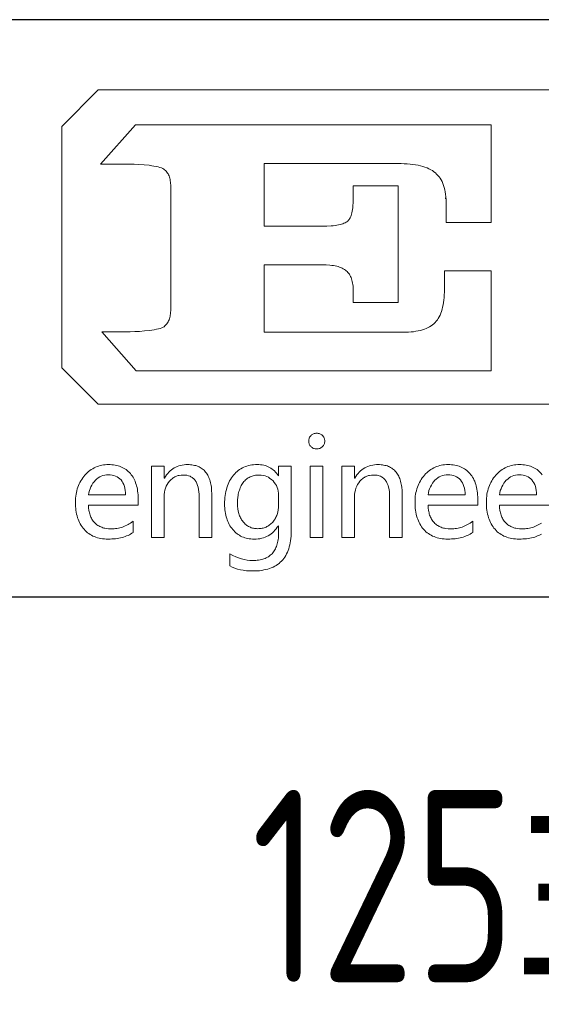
# Model space of a CAD drawing. Header units: millimetres. Extents: x -33 to 494, y -6 to 365.
# Tile 5 of 8: x 423 to 440, y 24 to 56. Entities that reach past the tile are written whole.
import ezdxf
from ezdxf.enums import TextEntityAlignment as Align

# ---------------------------------------------------------------- set-up
doc = ezdxf.new("R2010")
doc.units = ezdxf.units.MM
doc.header["$LTSCALE"] = 12.5
for name, color, linetype in [('1轮廓实线层', 7, 'Continuous'), ('6文字层', 3, 'Continuous'), ('图层 1', 7, 'Continuous'), ('图框层', 7, 'Continuous')]:
    doc.layers.add(name, color=color, linetype=linetype)
doc.styles.add('PC_TEXTSTYLE', font='isocp.shx', dxfattribs={"width": 0.8, "bigfont": 'hzfs.shx'})

# ---------------------------------------------------------------- blocks, each defined once
blk = doc.blocks.new('PC_TITLE_BLOCK')
for q in [(-40.396, 40.365), (-40.394, 40.343)]:
    blk.add_line((-40.396, 40.343), q)
at = {"layer": '1轮廓实线层'}
for p, q in [((0, 45), (-180, 45)), ((-60, 30), (0, 30))]:
    blk.add_line(p, q, dxfattribs=at)
at = {"layer": '图层 1', "lineweight": 0}
for p, q in [((-50.392, 42.226), (-49.444, 43.174)), ((-49.444, 43.174), (-32.306, 43.174)), ((-49.444, 43.174), (-49.444, 43.174)), ((-49.383, 41.246), (-48.472, 42.263)), ((-48.472, 42.263), (-45.127, 42.263)), ((-45.127, 42.263), (-39.218, 42.263)), ((-39.218, 42.263), (-39.218, 40.998)), ((-50.392, 35.95), (-50.392, 42.226)), ((-48.628, 41.246), (-49.383, 41.246)), ((-48.512, 41.244), (-48.628, 41.246)), ((-48.383, 41.239), (-48.512, 41.244)), ((-48.248, 41.228), (-48.383, 41.239)), ((-48.116, 41.215), (-48.248, 41.228)), ((-48.052, 41.204), (-48.116, 41.215)), ((-41.65, 41.262), (-45.127, 41.262)), ((-45.127, 41.262), (-45.127, 39.631)), ((-41.565, 41.26), (-41.65, 41.262)), ((-41.483, 41.257), (-41.565, 41.26)), ((-41.404, 41.252), (-41.483, 41.257)), ((-41.328, 41.246), (-41.404, 41.252)), ((-41.256, 41.239), (-41.328, 41.246)), ((-41.188, 41.228), (-41.256, 41.239)), ((-41.122, 41.215), (-41.188, 41.228)), ((-41.058, 41.202), (-41.122, 41.215)), ((-47.994, 41.196), (-48.052, 41.204)), ((-47.936, 41.186), (-47.994, 41.196)), ((-47.884, 41.173), (-47.936, 41.186)), ((-47.839, 41.159), (-47.884, 41.173)), ((-47.796, 41.146), (-47.839, 41.159)), ((-47.762, 41.133), (-47.796, 41.146)), ((-47.736, 41.114), (-47.762, 41.133)), ((-47.715, 41.099), (-47.736, 41.114)), ((-47.693, 41.08), (-47.715, 41.099)), ((-47.675, 41.059), (-47.693, 41.08)), ((-47.656, 41.038), (-47.675, 41.059)), ((-47.641, 41.014), (-47.656, 41.038)), ((-47.625, 40.99), (-47.641, 41.014)), ((-47.612, 40.964), (-47.625, 40.99)), ((-47.601, 40.938), (-47.612, 40.964)), ((-40.998, 41.186), (-41.058, 41.202)), ((-40.942, 41.167), (-40.998, 41.186)), ((-40.889, 41.146), (-40.942, 41.167)), ((-40.839, 41.125), (-40.889, 41.146)), ((-40.792, 41.101), (-40.839, 41.125)), ((-40.749, 41.077), (-40.792, 41.101)), ((-40.71, 41.048), (-40.749, 41.077)), ((-40.67, 41.019), (-40.71, 41.048)), ((-40.638, 40.988), (-40.67, 41.019)), ((-40.604, 40.953), (-40.638, 40.988)), ((-40.575, 40.916), (-40.604, 40.953)), ((-39.218, 40.998), (-39.218, 39.728)), ((-47.59, 40.908), (-47.601, 40.938)), ((-47.58, 40.879), (-47.59, 40.908)), ((-47.572, 40.848), (-47.58, 40.879)), ((-47.567, 40.813), (-47.572, 40.848)), ((-47.561, 40.779), (-47.567, 40.813)), ((-47.559, 40.742), (-47.561, 40.779)), ((-47.556, 40.705), (-47.559, 40.742)), ((-47.556, 40.666), (-47.556, 40.705)), ((-40.549, 40.877), (-40.575, 40.916)), ((-40.522, 40.835), (-40.549, 40.877)), ((-40.498, 40.79), (-40.522, 40.835)), ((-40.477, 40.742), (-40.498, 40.79)), ((-40.459, 40.692), (-40.477, 40.742)), ((-47.556, 37.471), (-47.556, 40.666)), ((-42.806, 40.367), (-42.806, 40.681)), ((-42.806, 40.681), (-41.637, 40.681)), ((-41.637, 40.681), (-41.637, 39.163)), ((-40.443, 40.639), (-40.459, 40.692)), ((-40.427, 40.581), (-40.443, 40.639)), ((-40.417, 40.523), (-40.427, 40.581)), ((-40.406, 40.462), (-40.417, 40.523)), ((-40.398, 40.396), (-40.406, 40.462)), ((-42.817, 40.153), (-42.809, 40.256)), ((-42.809, 40.256), (-42.806, 40.367)), ((-40.393, 40.33), (-40.398, 40.396)), ((-40.39, 40.262), (-40.393, 40.33)), ((-40.388, 40.188), (-40.39, 40.262)), ((-40.388, 39.728), (-40.388, 40.188)), ((-42.864, 39.913), (-42.854, 39.945)), ((-42.854, 39.945), (-42.843, 39.982)), ((-42.843, 39.982), (-42.835, 40.021)), ((-42.835, 40.021), (-42.827, 40.064)), ((-42.827, 40.064), (-42.822, 40.106)), ((-42.822, 40.106), (-42.817, 40.153)), ((-43.152, 39.673), (-43.112, 39.683)), ((-43.112, 39.683), (-43.081, 39.694)), ((-43.081, 39.694), (-43.049, 39.707)), ((-43.049, 39.707), (-43.02, 39.72)), ((-43.02, 39.72), (-42.994, 39.734)), ((-42.994, 39.734), (-42.972, 39.747)), ((-42.972, 39.747), (-42.951, 39.765)), ((-42.951, 39.765), (-42.936, 39.781)), ((-42.936, 39.781), (-42.917, 39.802)), ((-42.917, 39.802), (-42.904, 39.826)), ((-42.904, 39.826), (-42.888, 39.852)), ((-42.888, 39.852), (-42.875, 39.881)), ((-42.875, 39.881), (-42.864, 39.913)), ((-39.218, 39.728), (-40.388, 39.728)), ((-45.127, 39.631), (-43.617, 39.631)), ((-43.617, 39.631), (-43.493, 39.633)), ((-43.493, 39.633), (-43.382, 39.638)), ((-43.382, 39.638), (-43.329, 39.644)), ((-43.329, 39.644), (-43.281, 39.649)), ((-43.281, 39.649), (-43.234, 39.657)), ((-43.234, 39.657), (-43.192, 39.665)), ((-43.192, 39.665), (-43.152, 39.673)), ((-41.637, 39.163), (-41.637, 37.645)), ((-43.617, 38.627), (-45.127, 38.627)), ((-45.127, 38.627), (-45.127, 36.874)), ((-43.511, 38.625), (-43.617, 38.627)), ((-43.413, 38.619), (-43.511, 38.625)), ((-43.366, 38.614), (-43.413, 38.619)), ((-43.321, 38.606), (-43.366, 38.614)), ((-43.279, 38.598), (-43.321, 38.606)), ((-43.239, 38.59), (-43.279, 38.598)), ((-43.2, 38.58), (-43.239, 38.59)), ((-43.165, 38.566), (-43.2, 38.58)), ((-43.131, 38.556), (-43.165, 38.566)), ((-43.099, 38.54), (-43.131, 38.556)), ((-43.068, 38.527), (-43.099, 38.54)), ((-43.038, 38.508), (-43.068, 38.527)), ((-43.012, 38.493), (-43.038, 38.508)), ((-42.988, 38.474), (-43.012, 38.493)), ((-42.967, 38.453), (-42.988, 38.474)), ((-42.946, 38.432), (-42.967, 38.453)), ((-42.928, 38.408), (-42.946, 38.432)), ((-42.909, 38.382), (-42.928, 38.408)), ((-40.435, 37.994), (-40.435, 38.474)), ((-40.435, 38.474), (-39.218, 38.474)), ((-39.218, 38.474), (-39.218, 37.175)), ((-42.893, 38.355), (-42.909, 38.382)), ((-42.877, 38.326), (-42.893, 38.355)), ((-42.864, 38.295), (-42.877, 38.326)), ((-42.854, 38.263), (-42.864, 38.295)), ((-42.843, 38.229), (-42.854, 38.263)), ((-42.833, 38.194), (-42.843, 38.229)), ((-42.825, 38.155), (-42.833, 38.194)), ((-42.819, 38.115), (-42.825, 38.155)), ((-42.814, 38.075), (-42.819, 38.115)), ((-42.809, 38.031), (-42.814, 38.075)), ((-42.809, 37.986), (-42.809, 38.031)), ((-42.806, 37.941), (-42.809, 37.986)), ((-42.806, 37.645), (-42.806, 37.941)), ((-40.44, 37.846), (-40.438, 37.92)), ((-40.438, 37.92), (-40.435, 37.994)), ((-41.637, 37.645), (-42.806, 37.645)), ((-40.469, 37.584), (-40.459, 37.645)), ((-40.459, 37.645), (-40.451, 37.711)), ((-40.451, 37.711), (-40.446, 37.777)), ((-40.446, 37.777), (-40.44, 37.846)), ((-47.561, 37.357), (-47.559, 37.394)), ((-47.559, 37.394), (-47.556, 37.431)), ((-47.556, 37.431), (-47.556, 37.471)), ((-40.53, 37.368), (-40.512, 37.418)), ((-40.512, 37.418), (-40.496, 37.471)), ((-40.496, 37.471), (-40.483, 37.526)), ((-40.483, 37.526), (-40.469, 37.584)), ((-47.654, 37.098), (-47.638, 37.12)), ((-47.638, 37.12), (-47.625, 37.146)), ((-47.625, 37.146), (-47.612, 37.172)), ((-47.612, 37.172), (-47.598, 37.199)), ((-47.598, 37.199), (-47.588, 37.228)), ((-47.588, 37.228), (-47.58, 37.257)), ((-47.58, 37.257), (-47.572, 37.289)), ((-47.572, 37.289), (-47.567, 37.323)), ((-47.567, 37.323), (-47.561, 37.357)), ((-40.71, 37.096), (-40.678, 37.127)), ((-40.678, 37.127), (-40.649, 37.162)), ((-40.649, 37.162), (-40.62, 37.196)), ((-40.62, 37.196), (-40.596, 37.236)), ((-40.596, 37.236), (-40.572, 37.278)), ((-40.572, 37.278), (-40.551, 37.32)), ((-40.551, 37.32), (-40.53, 37.368)), ((-39.218, 37.175), (-39.218, 35.871)), ((-48.454, 35.871), (-49.349, 36.89)), ((-49.349, 36.89), (-48.61, 36.89)), ((-48.61, 36.89), (-48.493, 36.893)), ((-48.493, 36.893), (-48.367, 36.898)), ((-48.367, 36.898), (-48.237, 36.908)), ((-48.237, 36.908), (-48.108, 36.922)), ((-48.108, 36.922), (-48.045, 36.929)), ((-48.045, 36.929), (-47.984, 36.94)), ((-47.984, 36.94), (-47.928, 36.951)), ((-47.928, 36.951), (-47.878, 36.964)), ((-47.878, 36.964), (-47.831, 36.974)), ((-47.831, 36.974), (-47.791, 36.99)), ((-47.791, 36.99), (-47.757, 37.003)), ((-47.757, 37.003), (-47.73, 37.019)), ((-47.73, 37.019), (-47.709, 37.038)), ((-47.709, 37.038), (-47.691, 37.056)), ((-47.691, 37.056), (-47.672, 37.077)), ((-47.672, 37.077), (-47.654, 37.098)), ((-45.127, 36.874), (-41.515, 36.874)), ((-41.515, 36.874), (-41.441, 36.877)), ((-41.441, 36.877), (-41.372, 36.879)), ((-41.372, 36.879), (-41.304, 36.885)), ((-41.304, 36.885), (-41.238, 36.89)), ((-41.238, 36.89), (-41.177, 36.9)), ((-41.177, 36.9), (-41.116, 36.911)), ((-41.116, 36.911), (-41.061, 36.924)), ((-41.061, 36.924), (-41.008, 36.937)), ((-41.008, 36.937), (-40.955, 36.956)), ((-40.955, 36.956), (-40.908, 36.974)), ((-40.908, 36.974), (-40.863, 36.995)), ((-40.863, 36.995), (-40.821, 37.017)), ((-40.821, 37.017), (-40.781, 37.043)), ((-40.781, 37.043), (-40.744, 37.069)), ((-40.744, 37.069), (-40.71, 37.096)), ((-49.444, 35.002), (-50.392, 35.95)), ((-39.218, 35.871), (-48.454, 35.871)), ((-48.454, 35.871), (-48.454, 35.871)), ((-9.094, 35.002), (-49.444, 35.002))]:
    blk.add_line(p, q, dxfattribs=at)
for points in [[(-43.965, 34.046), (-43.965, 34.067), (-43.963, 34.086), (-43.957, 34.107), (-43.952, 34.125), (-43.942, 34.144), (-43.934, 34.16), (-43.92, 34.176), (-43.907, 34.191), (-43.891, 34.205), (-43.876, 34.218), (-43.857, 34.228), (-43.841, 34.236), (-43.823, 34.242), (-43.802, 34.247), (-43.78, 34.25), (-43.759, 34.25), (-43.738, 34.25), (-43.717, 34.247), (-43.699, 34.242), (-43.677, 34.236), (-43.659, 34.228), (-43.643, 34.218), (-43.625, 34.205), (-43.611, 34.191), (-43.596, 34.178), (-43.582, 34.16), (-43.572, 34.144), (-43.564, 34.125), (-43.559, 34.107), (-43.553, 34.089), (-43.551, 34.067), (-43.548, 34.046), (-43.551, 34.023), (-43.553, 34.004), (-43.559, 33.983), (-43.564, 33.964), (-43.572, 33.948), (-43.582, 33.93), (-43.596, 33.914), (-43.611, 33.901), (-43.625, 33.885), (-43.643, 33.875), (-43.659, 33.864), (-43.677, 33.856), (-43.699, 33.851), (-43.717, 33.846), (-43.738, 33.843), (-43.759, 33.843), (-43.78, 33.843), (-43.802, 33.846), (-43.823, 33.851), (-43.841, 33.856), (-43.86, 33.864), (-43.876, 33.875), (-43.891, 33.885), (-43.907, 33.901), (-43.92, 33.914), (-43.934, 33.93), (-43.944, 33.948), (-43.952, 33.964), (-43.957, 33.983), (-43.963, 34.004), (-43.965, 34.023), (-43.965, 34.046), (-43.965, 34.046)], [(-48.404, 32.383), (-49.7, 32.383), (-49.695, 32.312), (-49.687, 32.243), (-49.679, 32.211), (-49.671, 32.18), (-49.663, 32.151), (-49.655, 32.121), (-49.645, 32.092), (-49.631, 32.066), (-49.618, 32.04), (-49.605, 32.013), (-49.589, 31.989), (-49.573, 31.968), (-49.555, 31.944), (-49.536, 31.926), (-49.518, 31.905), (-49.497, 31.886), (-49.476, 31.871), (-49.452, 31.855), (-49.428, 31.839), (-49.404, 31.826), (-49.378, 31.815), (-49.352, 31.805), (-49.325, 31.794), (-49.296, 31.786), (-49.267, 31.781), (-49.238, 31.773), (-49.175, 31.768), (-49.106, 31.765), (-49.069, 31.765), (-49.029, 31.768), (-48.992, 31.77), (-48.955, 31.776), (-48.916, 31.784), (-48.882, 31.791), (-48.845, 31.802), (-48.808, 31.812), (-48.773, 31.826), (-48.739, 31.842), (-48.702, 31.857), (-48.668, 31.876), (-48.636, 31.894), (-48.602, 31.916), (-48.567, 31.939), (-48.536, 31.963), (-48.536, 31.67), (-48.567, 31.649), (-48.599, 31.63), (-48.633, 31.612), (-48.668, 31.593), (-48.705, 31.58), (-48.742, 31.564), (-48.781, 31.551), (-48.821, 31.541), (-48.86, 31.53), (-48.903, 31.522), (-48.948, 31.514), (-48.992, 31.509), (-49.037, 31.503), (-49.085, 31.501), (-49.135, 31.498), (-49.183, 31.498), (-49.233, 31.498), (-49.28, 31.501), (-49.328, 31.506), (-49.373, 31.514), (-49.418, 31.522), (-49.46, 31.533), (-49.502, 31.546), (-49.542, 31.562), (-49.579, 31.578), (-49.616, 31.596), (-49.653, 31.617), (-49.687, 31.641), (-49.719, 31.665), (-49.75, 31.691), (-49.782, 31.72), (-49.811, 31.752), (-49.837, 31.784), (-49.864, 31.818), (-49.888, 31.855), (-49.909, 31.892), (-49.93, 31.931), (-49.948, 31.971), (-49.964, 32.013), (-49.98, 32.055), (-49.993, 32.1), (-50.004, 32.148), (-50.014, 32.195), (-50.022, 32.246), (-50.027, 32.296), (-50.033, 32.348), (-50.035, 32.401), (-50.035, 32.457), (-50.035, 32.51), (-50.033, 32.562), (-50.027, 32.613), (-50.02, 32.663), (-50.012, 32.71), (-50.001, 32.755), (-49.988, 32.803), (-49.975, 32.845), (-49.956, 32.89), (-49.94, 32.932), (-49.919, 32.972), (-49.895, 33.011), (-49.872, 33.051), (-49.845, 33.088), (-49.819, 33.125), (-49.79, 33.159), (-49.758, 33.193), (-49.726, 33.225), (-49.692, 33.254), (-49.658, 33.281), (-49.624, 33.304), (-49.587, 33.328), (-49.55, 33.349), (-49.513, 33.368), (-49.473, 33.384), (-49.433, 33.397), (-49.394, 33.407), (-49.352, 33.418), (-49.309, 33.426), (-49.264, 33.431), (-49.219, 33.434), (-49.175, 33.436), (-49.13, 33.434), (-49.087, 33.431), (-49.045, 33.426), (-49.003, 33.42), (-48.963, 33.413), (-48.924, 33.402), (-48.887, 33.391), (-48.852, 33.378), (-48.816, 33.362), (-48.784, 33.344), (-48.75, 33.325), (-48.72, 33.304), (-48.689, 33.281), (-48.662, 33.257), (-48.633, 33.23), (-48.607, 33.201), (-48.583, 33.172), (-48.559, 33.141), (-48.538, 33.109), (-48.52, 33.075), (-48.501, 33.038), (-48.483, 33.001), (-48.47, 32.961), (-48.454, 32.921), (-48.443, 32.879), (-48.433, 32.837), (-48.425, 32.792), (-48.417, 32.747), (-48.412, 32.7), (-48.406, 32.652), (-48.404, 32.599), (-48.404, 32.549), (-48.404, 32.383), (-48.404, 32.383)], [(-46.489, 31.541), (-46.817, 31.541), (-46.817, 32.594), (-46.817, 32.663), (-46.822, 32.729), (-46.83, 32.787), (-46.843, 32.845), (-46.856, 32.895), (-46.875, 32.943), (-46.896, 32.985), (-46.92, 33.022), (-46.933, 33.04), (-46.949, 33.056), (-46.962, 33.069), (-46.978, 33.085), (-46.996, 33.098), (-47.012, 33.109), (-47.031, 33.119), (-47.052, 33.13), (-47.091, 33.143), (-47.136, 33.156), (-47.184, 33.162), (-47.234, 33.164), (-47.287, 33.162), (-47.337, 33.154), (-47.361, 33.148), (-47.385, 33.143), (-47.408, 33.133), (-47.429, 33.125), (-47.451, 33.114), (-47.472, 33.101), (-47.493, 33.088), (-47.514, 33.075), (-47.551, 33.04), (-47.588, 33.003), (-47.619, 32.964), (-47.649, 32.919), (-47.672, 32.871), (-47.691, 32.821), (-47.707, 32.771), (-47.717, 32.716), (-47.725, 32.657), (-47.728, 32.597), (-47.728, 31.541), (-48.055, 31.541), (-48.055, 33.391), (-47.728, 33.391), (-47.728, 33.085), (-47.72, 33.085), (-47.693, 33.127), (-47.664, 33.167), (-47.635, 33.204), (-47.604, 33.238), (-47.572, 33.27), (-47.538, 33.299), (-47.501, 33.325), (-47.464, 33.349), (-47.424, 33.368), (-47.385, 33.386), (-47.342, 33.402), (-47.3, 33.413), (-47.255, 33.423), (-47.21, 33.431), (-47.163, 33.434), (-47.113, 33.436), (-47.076, 33.434), (-47.039, 33.431), (-47.004, 33.428), (-46.97, 33.423), (-46.936, 33.415), (-46.904, 33.407), (-46.875, 33.399), (-46.843, 33.386), (-46.817, 33.373), (-46.788, 33.36), (-46.761, 33.344), (-46.738, 33.325), (-46.714, 33.307), (-46.69, 33.286), (-46.669, 33.265), (-46.648, 33.241), (-46.629, 33.214), (-46.611, 33.188), (-46.595, 33.162), (-46.579, 33.133), (-46.566, 33.101), (-46.553, 33.069), (-46.54, 33.035), (-46.529, 33.001), (-46.521, 32.964), (-46.513, 32.927), (-46.505, 32.887), (-46.5, 32.848), (-46.492, 32.763), (-46.489, 32.673), (-46.489, 31.541), (-46.489, 31.541)], [(-44.425, 31.696), (-44.425, 31.633), (-44.427, 31.572), (-44.433, 31.512), (-44.441, 31.456), (-44.448, 31.401), (-44.459, 31.348), (-44.472, 31.295), (-44.485, 31.247), (-44.504, 31.2), (-44.522, 31.155), (-44.541, 31.113), (-44.565, 31.071), (-44.588, 31.031), (-44.615, 30.994), (-44.644, 30.96), (-44.673, 30.925), (-44.705, 30.894), (-44.739, 30.865), (-44.776, 30.838), (-44.813, 30.815), (-44.852, 30.791), (-44.895, 30.77), (-44.94, 30.751), (-44.984, 30.733), (-45.032, 30.719), (-45.082, 30.706), (-45.135, 30.696), (-45.188, 30.685), (-45.243, 30.677), (-45.301, 30.674), (-45.359, 30.669), (-45.42, 30.669), (-45.507, 30.672), (-45.589, 30.677), (-45.668, 30.688), (-45.742, 30.701), (-45.816, 30.719), (-45.887, 30.741), (-45.956, 30.767), (-46.019, 30.799), (-46.019, 31.115), (-45.943, 31.073), (-45.866, 31.039), (-45.792, 31.01), (-45.716, 30.986), (-45.645, 30.965), (-45.571, 30.952), (-45.499, 30.944), (-45.425, 30.941), (-45.386, 30.941), (-45.346, 30.944), (-45.307, 30.949), (-45.27, 30.952), (-45.233, 30.96), (-45.198, 30.968), (-45.164, 30.975), (-45.132, 30.986), (-45.101, 30.997), (-45.072, 31.01), (-45.043, 31.026), (-45.016, 31.041), (-44.99, 31.06), (-44.966, 31.079), (-44.942, 31.097), (-44.921, 31.118), (-44.9, 31.142), (-44.881, 31.166), (-44.863, 31.192), (-44.847, 31.218), (-44.831, 31.247), (-44.818, 31.277), (-44.805, 31.308), (-44.794, 31.34), (-44.784, 31.374), (-44.776, 31.411), (-44.768, 31.446), (-44.763, 31.485), (-44.757, 31.525), (-44.755, 31.564), (-44.752, 31.607), (-44.752, 31.652), (-44.752, 31.847), (-44.757, 31.847), (-44.786, 31.805), (-44.815, 31.765), (-44.845, 31.728), (-44.876, 31.694), (-44.911, 31.662), (-44.945, 31.633), (-44.982, 31.609), (-45.021, 31.586), (-45.061, 31.564), (-45.103, 31.546), (-45.145, 31.533), (-45.19, 31.52), (-45.238, 31.509), (-45.285, 31.503), (-45.336, 31.498), (-45.388, 31.498), (-45.431, 31.498), (-45.473, 31.501), (-45.512, 31.506), (-45.552, 31.514), (-45.592, 31.522), (-45.629, 31.533), (-45.666, 31.546), (-45.703, 31.559), (-45.737, 31.578), (-45.769, 31.596), (-45.8, 31.614), (-45.832, 31.638), (-45.861, 31.662), (-45.89, 31.688), (-45.919, 31.718), (-45.945, 31.746), (-45.969, 31.778), (-45.993, 31.812), (-46.017, 31.847), (-46.038, 31.881), (-46.056, 31.918), (-46.072, 31.958), (-46.088, 31.997), (-46.101, 32.037), (-46.114, 32.079), (-46.125, 32.121), (-46.133, 32.166), (-46.141, 32.211), (-46.146, 32.259), (-46.151, 32.309), (-46.154, 32.356), (-46.154, 32.409), (-46.154, 32.467), (-46.151, 32.523), (-46.146, 32.578), (-46.141, 32.634), (-46.133, 32.684), (-46.122, 32.737), (-46.109, 32.784), (-46.096, 32.832), (-46.08, 32.879), (-46.064, 32.924), (-46.046, 32.966), (-46.025, 33.009), (-46.001, 33.048), (-45.977, 33.088), (-45.951, 33.125), (-45.924, 33.159), (-45.893, 33.193), (-45.864, 33.225), (-45.832, 33.254), (-45.798, 33.281), (-45.763, 33.304), (-45.729, 33.328), (-45.692, 33.349), (-45.655, 33.365), (-45.615, 33.384), (-45.573, 33.397), (-45.534, 33.407), (-45.491, 33.418), (-45.446, 33.426), (-45.402, 33.431), (-45.354, 33.434), (-45.307, 33.436), (-45.262, 33.434), (-45.219, 33.431), (-45.175, 33.426), (-45.135, 33.418), (-45.095, 33.407), (-45.056, 33.394), (-45.021, 33.378), (-44.984, 33.362), (-44.953, 33.341), (-44.921, 33.32), (-44.889, 33.296), (-44.86, 33.27), (-44.831, 33.241), (-44.808, 33.209), (-44.781, 33.178), (-44.757, 33.141), (-44.752, 33.141), (-44.752, 33.391), (-44.425, 33.391), (-44.425, 31.696), (-44.425, 31.696)], [(-43.928, 31.541), (-43.928, 33.391), (-43.598, 33.391), (-43.598, 31.541), (-43.928, 31.541), (-43.928, 31.541)], [(-41.536, 31.541), (-41.864, 31.541), (-41.864, 32.594), (-41.864, 32.663), (-41.869, 32.729), (-41.877, 32.787), (-41.887, 32.845), (-41.903, 32.895), (-41.922, 32.943), (-41.943, 32.985), (-41.967, 33.022), (-41.98, 33.04), (-41.996, 33.056), (-42.009, 33.069), (-42.025, 33.085), (-42.043, 33.098), (-42.059, 33.109), (-42.077, 33.119), (-42.096, 33.13), (-42.138, 33.143), (-42.183, 33.156), (-42.228, 33.162), (-42.281, 33.164), (-42.334, 33.162), (-42.384, 33.154), (-42.407, 33.148), (-42.431, 33.143), (-42.452, 33.133), (-42.476, 33.125), (-42.497, 33.114), (-42.518, 33.101), (-42.539, 33.088), (-42.561, 33.075), (-42.598, 33.04), (-42.635, 33.003), (-42.666, 32.964), (-42.695, 32.919), (-42.719, 32.871), (-42.738, 32.821), (-42.753, 32.771), (-42.764, 32.716), (-42.772, 32.657), (-42.772, 32.597), (-42.772, 31.541), (-43.102, 31.541), (-43.102, 33.391), (-42.772, 33.391), (-42.772, 33.085), (-42.767, 33.085), (-42.74, 33.127), (-42.711, 33.167), (-42.682, 33.204), (-42.65, 33.238), (-42.616, 33.27), (-42.582, 33.299), (-42.547, 33.325), (-42.51, 33.349), (-42.471, 33.368), (-42.431, 33.386), (-42.389, 33.402), (-42.347, 33.413), (-42.302, 33.423), (-42.257, 33.431), (-42.207, 33.434), (-42.159, 33.436), (-42.122, 33.434), (-42.085, 33.431), (-42.051, 33.428), (-42.017, 33.423), (-41.982, 33.415), (-41.951, 33.407), (-41.919, 33.399), (-41.89, 33.386), (-41.864, 33.373), (-41.835, 33.36), (-41.808, 33.344), (-41.784, 33.325), (-41.761, 33.307), (-41.737, 33.286), (-41.716, 33.265), (-41.695, 33.241), (-41.676, 33.214), (-41.658, 33.188), (-41.642, 33.162), (-41.626, 33.133), (-41.61, 33.101), (-41.6, 33.069), (-41.586, 33.035), (-41.576, 33.001), (-41.568, 32.964), (-41.56, 32.927), (-41.552, 32.887), (-41.547, 32.848), (-41.539, 32.763), (-41.536, 32.673), (-41.536, 31.541), (-41.536, 31.541)], [(-39.569, 32.383), (-40.863, 32.383), (-40.86, 32.312), (-40.85, 32.243), (-40.844, 32.211), (-40.836, 32.18), (-40.829, 32.151), (-40.821, 32.121), (-40.807, 32.092), (-40.797, 32.066), (-40.784, 32.04), (-40.77, 32.013), (-40.755, 31.989), (-40.739, 31.968), (-40.72, 31.944), (-40.702, 31.926), (-40.683, 31.905), (-40.662, 31.886), (-40.641, 31.871), (-40.617, 31.855), (-40.594, 31.839), (-40.57, 31.826), (-40.543, 31.815), (-40.517, 31.805), (-40.491, 31.794), (-40.462, 31.786), (-40.432, 31.781), (-40.403, 31.773), (-40.34, 31.768), (-40.271, 31.765), (-40.234, 31.765), (-40.195, 31.768), (-40.158, 31.77), (-40.118, 31.776), (-40.081, 31.784), (-40.047, 31.791), (-40.01, 31.802), (-39.973, 31.812), (-39.939, 31.826), (-39.902, 31.842), (-39.867, 31.857), (-39.833, 31.876), (-39.801, 31.894), (-39.767, 31.916), (-39.733, 31.939), (-39.701, 31.963), (-39.701, 31.67), (-39.733, 31.649), (-39.764, 31.63), (-39.799, 31.612), (-39.833, 31.593), (-39.87, 31.58), (-39.907, 31.564), (-39.947, 31.551), (-39.986, 31.541), (-40.026, 31.53), (-40.068, 31.522), (-40.113, 31.514), (-40.158, 31.509), (-40.203, 31.503), (-40.25, 31.501), (-40.298, 31.498), (-40.348, 31.498), (-40.398, 31.498), (-40.446, 31.501), (-40.493, 31.506), (-40.538, 31.514), (-40.583, 31.522), (-40.625, 31.533), (-40.667, 31.546), (-40.707, 31.562), (-40.744, 31.578), (-40.781, 31.596), (-40.818, 31.617), (-40.852, 31.641), (-40.884, 31.665), (-40.916, 31.691), (-40.947, 31.72), (-40.976, 31.752), (-41.003, 31.784), (-41.029, 31.818), (-41.053, 31.855), (-41.074, 31.892), (-41.095, 31.931), (-41.114, 31.971), (-41.13, 32.013), (-41.145, 32.055), (-41.159, 32.1), (-41.169, 32.148), (-41.18, 32.195), (-41.188, 32.246), (-41.193, 32.296), (-41.198, 32.348), (-41.201, 32.401), (-41.201, 32.457), (-41.201, 32.51), (-41.196, 32.562), (-41.193, 32.613), (-41.185, 32.663), (-41.177, 32.71), (-41.166, 32.755), (-41.153, 32.803), (-41.14, 32.845), (-41.122, 32.89), (-41.103, 32.932), (-41.085, 32.972), (-41.061, 33.011), (-41.037, 33.051), (-41.011, 33.088), (-40.984, 33.125), (-40.955, 33.159), (-40.924, 33.193), (-40.889, 33.225), (-40.858, 33.254), (-40.823, 33.281), (-40.789, 33.304), (-40.752, 33.328), (-40.715, 33.349), (-40.678, 33.368), (-40.638, 33.384), (-40.599, 33.397), (-40.557, 33.407), (-40.517, 33.418), (-40.475, 33.426), (-40.43, 33.431), (-40.385, 33.434), (-40.34, 33.436), (-40.295, 33.434), (-40.253, 33.431), (-40.211, 33.426), (-40.168, 33.42), (-40.129, 33.413), (-40.089, 33.402), (-40.052, 33.391), (-40.018, 33.378), (-39.981, 33.362), (-39.949, 33.344), (-39.915, 33.325), (-39.886, 33.304), (-39.854, 33.281), (-39.828, 33.257), (-39.799, 33.23), (-39.772, 33.201), (-39.749, 33.172), (-39.725, 33.141), (-39.704, 33.109), (-39.683, 33.075), (-39.667, 33.038), (-39.648, 33.001), (-39.632, 32.961), (-39.619, 32.921), (-39.609, 32.879), (-39.598, 32.837), (-39.59, 32.792), (-39.582, 32.747), (-39.577, 32.7), (-39.572, 32.652), (-39.569, 32.599), (-39.569, 32.549), (-39.569, 32.383), (-39.569, 32.383)], [(-37.713, 32.383), (-39.007, 32.383), (-39.004, 32.312), (-38.994, 32.243), (-38.988, 32.211), (-38.98, 32.18), (-38.972, 32.151), (-38.962, 32.121), (-38.951, 32.092), (-38.941, 32.066), (-38.928, 32.04), (-38.912, 32.013), (-38.898, 31.989), (-38.883, 31.968), (-38.864, 31.944), (-38.846, 31.926), (-38.825, 31.905), (-38.803, 31.886), (-38.782, 31.871), (-38.761, 31.855), (-38.737, 31.839), (-38.711, 31.826), (-38.687, 31.815), (-38.661, 31.805), (-38.632, 31.794), (-38.605, 31.786), (-38.576, 31.781), (-38.545, 31.773), (-38.481, 31.768), (-38.415, 31.765), (-38.376, 31.765), (-38.339, 31.768), (-38.299, 31.77), (-38.262, 31.776), (-38.225, 31.784), (-38.188, 31.791), (-38.154, 31.802), (-38.117, 31.812), (-38.083, 31.826), (-38.046, 31.842), (-38.011, 31.857), (-37.977, 31.876), (-37.943, 31.894), (-37.911, 31.916)], [(-37.908, 31.63), (-37.943, 31.612), (-37.977, 31.593), (-38.011, 31.58), (-38.051, 31.564), (-38.088, 31.551), (-38.127, 31.541), (-38.17, 31.53), (-38.212, 31.522), (-38.254, 31.514), (-38.299, 31.509), (-38.347, 31.503), (-38.394, 31.501), (-38.442, 31.498), (-38.492, 31.498), (-38.542, 31.498), (-38.59, 31.501), (-38.637, 31.506), (-38.682, 31.514), (-38.727, 31.522), (-38.769, 31.533), (-38.809, 31.546), (-38.848, 31.562), (-38.888, 31.578), (-38.925, 31.596), (-38.962, 31.617), (-38.996, 31.641), (-39.028, 31.665), (-39.06, 31.691), (-39.091, 31.72), (-39.118, 31.752), (-39.147, 31.784), (-39.17, 31.818), (-39.194, 31.855), (-39.218, 31.892), (-39.236, 31.931), (-39.255, 31.971), (-39.273, 32.013), (-39.287, 32.055), (-39.3, 32.1), (-39.313, 32.148), (-39.321, 32.195), (-39.329, 32.246), (-39.337, 32.296), (-39.339, 32.348), (-39.342, 32.401), (-39.345, 32.457), (-39.342, 32.51), (-39.339, 32.562), (-39.334, 32.613), (-39.329, 32.663), (-39.321, 32.71), (-39.31, 32.755), (-39.297, 32.803), (-39.281, 32.845), (-39.265, 32.89), (-39.247, 32.932), (-39.229, 32.972), (-39.205, 33.011), (-39.181, 33.051), (-39.155, 33.088), (-39.128, 33.125), (-39.097, 33.159), (-39.065, 33.193), (-39.033, 33.225), (-39.001, 33.254), (-38.967, 33.281), (-38.93, 33.304), (-38.896, 33.328), (-38.859, 33.349), (-38.819, 33.368), (-38.782, 33.384), (-38.743, 33.397), (-38.7, 33.407), (-38.658, 33.418), (-38.616, 33.426), (-38.574, 33.431), (-38.529, 33.434), (-38.484, 33.436), (-38.439, 33.434), (-38.394, 33.431), (-38.352, 33.426), (-38.312, 33.42), (-38.273, 33.413), (-38.233, 33.402), (-38.196, 33.391), (-38.159, 33.378), (-38.125, 33.362), (-38.091, 33.344), (-38.059, 33.325), (-38.027, 33.304), (-37.998, 33.281), (-37.969, 33.257), (-37.943, 33.23), (-37.916, 33.201), (-37.892, 33.172)], [(-48.731, 32.647), (-48.734, 32.708), (-48.739, 32.763), (-48.75, 32.818), (-48.763, 32.869), (-48.779, 32.916), (-48.8, 32.958), (-48.823, 32.998), (-48.85, 33.035), (-48.882, 33.067), (-48.916, 33.093), (-48.953, 33.117), (-48.992, 33.138), (-49.035, 33.151), (-49.08, 33.162), (-49.13, 33.17), (-49.18, 33.172), (-49.227, 33.17), (-49.275, 33.162), (-49.32, 33.151), (-49.362, 33.135), (-49.404, 33.114), (-49.444, 33.09), (-49.484, 33.059), (-49.518, 33.027), (-49.552, 32.987), (-49.584, 32.948), (-49.61, 32.903), (-49.637, 32.858), (-49.655, 32.808), (-49.674, 32.758), (-49.687, 32.702), (-49.7, 32.647), (-48.731, 32.647), (-48.731, 32.647)], [(-44.752, 32.642), (-44.755, 32.694), (-44.76, 32.745), (-44.771, 32.795), (-44.786, 32.842), (-44.808, 32.887), (-44.831, 32.929), (-44.863, 32.972), (-44.895, 33.011), (-44.934, 33.046), (-44.974, 33.077), (-45.013, 33.104), (-45.058, 33.125), (-45.103, 33.143), (-45.151, 33.154), (-45.201, 33.162), (-45.254, 33.164), (-45.288, 33.164), (-45.32, 33.162), (-45.349, 33.156), (-45.38, 33.151), (-45.41, 33.146), (-45.439, 33.138), (-45.465, 33.127), (-45.491, 33.114), (-45.518, 33.101), (-45.542, 33.088), (-45.565, 33.072), (-45.589, 33.053), (-45.61, 33.035), (-45.631, 33.014), (-45.652, 32.993), (-45.671, 32.969), (-45.689, 32.943), (-45.705, 32.916), (-45.721, 32.89), (-45.734, 32.861), (-45.75, 32.832), (-45.761, 32.8), (-45.771, 32.768), (-45.782, 32.734), (-45.79, 32.7), (-45.798, 32.665), (-45.806, 32.628), (-45.811, 32.591), (-45.816, 32.512), (-45.819, 32.428), (-45.816, 32.356), (-45.811, 32.288), (-45.8, 32.222), (-45.784, 32.161), (-45.774, 32.132), (-45.763, 32.103), (-45.753, 32.076), (-45.74, 32.05), (-45.724, 32.024), (-45.711, 31.997), (-45.692, 31.974), (-45.676, 31.95), (-45.658, 31.929), (-45.639, 31.908), (-45.618, 31.889), (-45.597, 31.871), (-45.576, 31.855), (-45.555, 31.839), (-45.531, 31.826), (-45.507, 31.815), (-45.483, 31.805), (-45.46, 31.794), (-45.433, 31.786), (-45.407, 31.781), (-45.38, 31.776), (-45.351, 31.77), (-45.322, 31.77), (-45.293, 31.768), (-45.264, 31.77), (-45.235, 31.77), (-45.206, 31.776), (-45.18, 31.778), (-45.153, 31.786), (-45.127, 31.794), (-45.101, 31.802), (-45.077, 31.812), (-45.053, 31.823), (-45.029, 31.836), (-45.006, 31.85), (-44.984, 31.865), (-44.963, 31.884), (-44.942, 31.902), (-44.921, 31.921), (-44.903, 31.942), (-44.884, 31.966), (-44.866, 31.987), (-44.85, 32.01), (-44.837, 32.034), (-44.823, 32.061), (-44.81, 32.087), (-44.8, 32.114), (-44.789, 32.14), (-44.773, 32.198), (-44.76, 32.256), (-44.755, 32.319), (-44.752, 32.385), (-44.752, 32.642), (-44.752, 32.642)], [(-39.897, 32.647), (-39.899, 32.708), (-39.904, 32.763), (-39.915, 32.818), (-39.928, 32.869), (-39.944, 32.916), (-39.965, 32.958), (-39.989, 32.998), (-40.015, 33.035), (-40.047, 33.067), (-40.081, 33.093), (-40.118, 33.117), (-40.158, 33.138), (-40.2, 33.151), (-40.245, 33.162), (-40.295, 33.17), (-40.345, 33.172), (-40.393, 33.17), (-40.44, 33.162), (-40.485, 33.151), (-40.528, 33.135), (-40.57, 33.114), (-40.609, 33.09), (-40.649, 33.059), (-40.683, 33.027), (-40.718, 32.987), (-40.749, 32.948), (-40.776, 32.903), (-40.802, 32.858), (-40.821, 32.808), (-40.839, 32.758), (-40.852, 32.702), (-40.863, 32.647), (-39.897, 32.647), (-39.897, 32.647)], [(-38.04, 32.647), (-38.043, 32.708), (-38.048, 32.763), (-38.059, 32.818), (-38.069, 32.869), (-38.088, 32.916), (-38.106, 32.958), (-38.133, 32.998), (-38.159, 33.035), (-38.191, 33.067), (-38.223, 33.093), (-38.259, 33.117), (-38.299, 33.138), (-38.344, 33.151), (-38.389, 33.162), (-38.436, 33.17), (-38.489, 33.172), (-38.537, 33.17), (-38.584, 33.162), (-38.629, 33.151), (-38.671, 33.135), (-38.714, 33.114), (-38.753, 33.09), (-38.79, 33.059), (-38.827, 33.027), (-38.862, 32.987), (-38.893, 32.948), (-38.92, 32.903), (-38.943, 32.858), (-38.964, 32.808), (-38.983, 32.758), (-38.996, 32.702), (-39.007, 32.647), (-38.04, 32.647), (-38.04, 32.647)]]:
    blk.add_lwpolyline(points, dxfattribs=at)
at = {"layer": '6文字层', "style": 'PC_TEXTSTYLE', "flags": 8}
for tag, height, width, p, p2 in [('产品名称或材料标记', 7, 0.600652, (-113.463, 28.635), (-66.422, 28.635)), ('图样名称', 5, 2.004495, (-54.785, 19.978), (-5.268, 19.978)), ('标准化', 3.5, 1.023147, (-133.835, 15.372), (-120.752, 15.372)), ('重量', 3.5, 1.408247, (-88.457, 7.542), (-76.549, 7.542)), ('比例', 3.5, 1.385287, (-73.354, 7.542), (-61.929, 7.542)), ('图样代号', 5, 2.006536, (-54.785, 5.63), (-5.516, 5.63)), ('审核', 3.5, 1.579393, (-163.989, 5.367), (-150.634, 5.367)), ('工艺', 3.5, 1.621807, (-164.21, 0.371), (-150.891, 0.371)), ('共几页', 3.5, 0.557144, (-108.073, 0.625), (-101.045, 0.625)), ('日期', 3.5, 1.560088, (-133.835, 0.371), (-120.752, 0.371))]:
    blk.add_attdef(tag, text='', height=height, dxfattribs=dict(at, width=width)).set_placement(p, p2, align=Align.FIT)
at = {"layer": '6文字层', "style": 'PC_TEXTSTYLE', "width": 9.905045, "flags": 8}
blk.add_attdef('设计', text='', height=3.5, rotation=358.4644, dxfattribs=at).set_placement((-164.229, 15.372), (-150.367, 15), align=Align.FIT)
at = {"layer": '6文字层', "color": 3, "style": 'PC_TEXTSTYLE', "width": 0.56476, "flags": 8}
blk.add_attdef('第几页', text='', height=3.5, dxfattribs=at).set_placement((-78.287, 0.753), (-71.163, 0.753), align=Align.FIT)
at = {"layer": '6文字层', "ltscale": 10, "style": 'PC_TEXTSTYLE', "flags": 1}
blk.add_attdef('图纸张数', (-58.679, -0.492), '', height=2.5, dxfattribs=at)

msp = doc.modelspace()

# ---------------------------------------------------------------- block references
at = {"layer": '图框层'}
ref = msp.add_blockref('PC_TITLE_BLOCK', (487.5, 0), dxfattribs=dict(at, xscale=1.25, yscale=1.25, zscale=1.25))
ref.add_attrib('图样名称', '125主动车轮装配', dxfattribs={"layer": '6文字层', "height": 6.25, "style": 'PC_TEXTSTYLE', "width": 0.8}).set_placement((449.967, 24.972), align=Align.CENTER)

doc.saveas('drawing.dxf')
